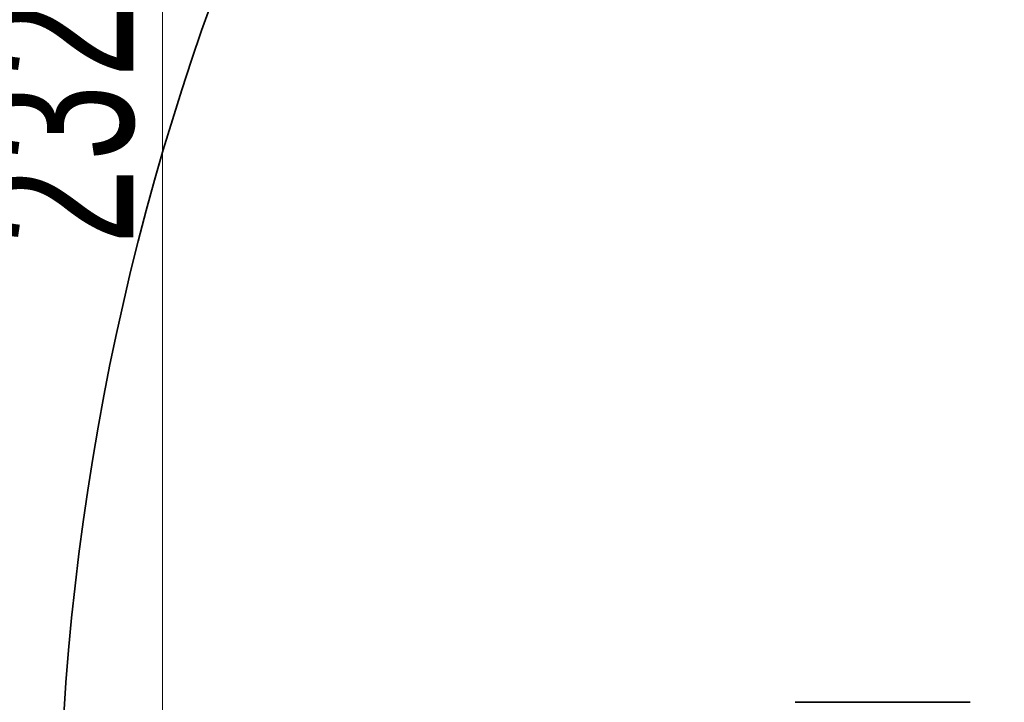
# Model space of a CAD drawing. Header units: millimetres. Extents: x -4455 to 4455, y -3150 to 3150.
# Tile 12 of 20: x 541 to 1217, y 824 to 1293. Entities that reach past the tile are written whole.
import ezdxf

# ---------------------------------------------------------------- set-up
doc = ezdxf.new("R2010")
doc.units = ezdxf.units.MM
doc.layers.get('0').update_dxf_attribs({"lineweight": 35})
doc.layers.add('尺寸线层', color=3, linetype='Continuous', lineweight=18)
doc.layers.add('粗实线层', color=7, linetype='Continuous', lineweight=35)
doc.styles.add('标准', font='txt', dxfattribs={"width": 0.667})
doc.dimstyles.new('标准', dxfattribs={"dimscale": 30, "dimtxt": 3.5, "dimasz": 4, "dimexe": 2, "dimexo": 0, "dimtad": 1, "dimdsep": 46, "dimtxsty": '标准', "dimblk": '_CAXARROW', "dimcen": 0, "dimdle": 6, "dimazin": 2, "dimtfac": 0.707107, "dimtdec": 3, "dimtmove": 2, "dimatfit": 3, "dimfxl": 1, "dimfrac": 2, "dimtolj": 1, "dimarcsym": 1})

# ---------------------------------------------------------------- blocks, each defined once
blk = doc.blocks.new('*X21')
at = {"layer": '尺寸线层', "linetype": 'Continuous', "transparency": 16777216}
for points in [[(639.5, 2417.62), (624.5, 2297.62), (654.5, 2297.62)], [(639.5, 89.01), (624.5, 209.01), (654.5, 209.01)]]:
    blk.add_hatch(color=0, dxfattribs=at).paths.add_polyline_path(points, flags=0)
at = {"layer": '尺寸线层', "color": 0, "linetype": 'Continuous', "transparency": 16777216}
for p, q in [((-2151.11, 2417.62), (699.5, 2417.62)), ((639.5, 89.01), (639.5, 2417.62)), ((-192.8, 89.01), (699.5, 89.01))]:
    blk.add_line(p, q, dxfattribs=at)
at = {"layer": '尺寸线层', "color": 0, "transparency": 16777216, "insert": (567.65, 1253.32), "char_height": 105, "width": 418.129, "attachment_point": 5, "rotation": 90, "line_spacing_factor": 1.15057, "style": '标准'}
blk.add_mtext('\\T1.1;2328', dxfattribs=at)
blk = doc.blocks.new('_CAXARROW')
blk.add_hatch(color=0).paths.add_polyline_path([(0, 0), (-1, 0.125), (-1, -0.125)], flags=0)
blk = doc.blocks.new('*X25')
at = {"layer": '尺寸线层', "linetype": 'Continuous', "transparency": 16777216}
blk.add_hatch(color=0, dxfattribs=at).paths.add_polyline_path([(1049.46, 1915.3), (1147.06, 1843.88), (1126.47, 1822.06)], flags=0)
at = {"layer": '尺寸线层', "color": 0, "linetype": 'Continuous', "transparency": 16777216}
blk.add_line((1049.46, 1915.3), (2334.67, 703.3), dxfattribs=at)
at = {"layer": '尺寸线层', "color": 0, "linetype": 'Continuous', "transparency": 16777216, "insert": (1394.08, 1689.07), "char_height": 105, "width": 534.0269, "attachment_point": 5, "rotation": 316.67943, "line_spacing_factor": 1.15057, "style": '标准'}
blk.add_mtext('\\T1.1;R3253', dxfattribs=at)

msp = doc.modelspace()

# ---------------------------------------------------------------- linework, layer by layer
at = {"color": 7, "linetype": 'Continuous'}
msp.add_line((1193.567, 824.304), (1073.57, 824.304), dxfattribs=at)
at = {"layer": '粗实线层'}
msp.add_arc((2334.674, 703.304), 1766.55, 1.5, 358.5, dxfattribs=at)

# ---------------------------------------------------------------- dimensions: what is measured, and where the dimension line sits
at = {"layer": '尺寸线层'}
dim = msp.add_linear_dim(base=(639.495, 2417.623), p1=(-192.801, 89.008), p2=(-2151.106, 2417.623), angle=90, text='2328', dimstyle='标准', override={"dimsah": 1, "dimtfac": 1, "dimtfill": 1}, dxfattribs=at)
dim.commit()
dim.dimension.update_dxf_attribs({"geometry": '*X21', "text_midpoint": (639.495, 1253.316), "dimtype": 160})
dim = msp.add_radius_dim(center=(2334.674, 703.304), mpoint=(1049.462, 1915.298), text='R3253', dimstyle='标准', override={"dimpost": 'R<>', "dimsah": 1, "dimtfac": 1, "dimtfill": 1}, dxfattribs=at)
dim.commit()
dim.dimension.update_dxf_attribs({"geometry": '*X25', "text_midpoint": (1344.787, 1636.798), "dimtype": 164})

doc.saveas('drawing.dxf')
